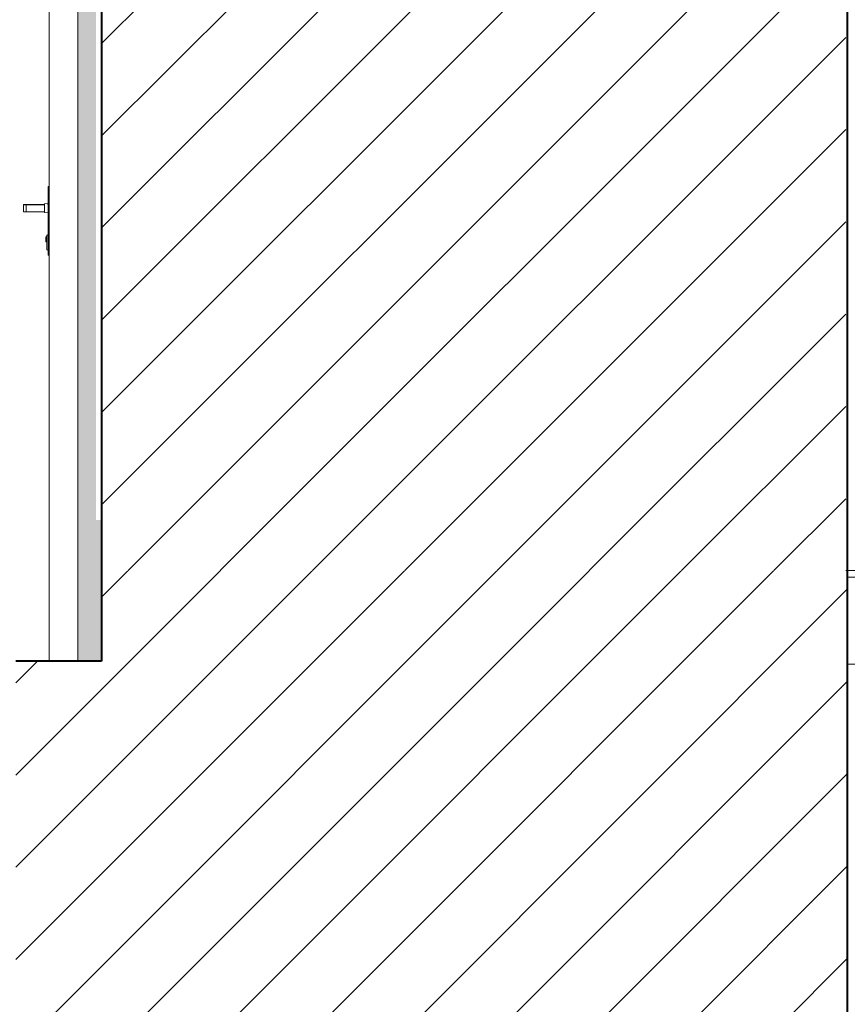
# Model space of a CAD drawing. Header units: millimetres. Extents: x 16408 to 141596, y -21057 to 26364.
# Tile 31 of 144: x 26171 to 28455, y -1200 to 1516. Entities that reach past the tile are written whole.
import ezdxf

# ---------------------------------------------------------------- set-up
doc = ezdxf.new("R2010")
doc.units = ezdxf.units.MM
doc.header["$MEASUREMENT"] = 0
doc.linetypes.add('Wipeout_Contour', pattern=[1000, 0, -1000])
for name, color, linetype, lineweight in [('0_Nr_pióra__1', 7, 'Continuous', 13), ('0_Nr_pióra__104', 7, 'Continuous', 5), ('inw_schody zewnętrzne_Nr_pióra__1', 7, 'Continuous', 13), ('inw_schody zewnętrzne_Nr_pióra__27', 7, 'Continuous', 40), ('inw_schody zewnętrzne_Nr_pióra__3', 7, 'Continuous', 13), ('inw_schody zewnętrzne_Nr_pióra__87', 7, 'Continuous', 13)]:
    doc.layers.add(name, color=color, linetype=linetype, lineweight=lineweight)
doc.layers.add('0_Nr_pióra__102', color=7, linetype='Continuous', lineweight=5, true_color=0xcccccc)
doc.layers.add('inw_schody zewnętrzne', color=7, linetype='Continuous')
pattern_1 = [(45, (0, 0), (-127.2792, 127.2792), [])]

msp = doc.modelspace()

# ---------------------------------------------------------------- hatches: boundary and pattern name
at = {"layer": '0_Nr_pióra__102', "linetype": 'Continuous', "lineweight": 5, "true_color": 0xcccccc}
h = msp.add_hatch(dxfattribs=at)
h.set_pattern_fill('Cegła___wiązanie_pospoli_00', color=254, style=0, pattern_type=2)
h.set_pattern_definition([(0, (26308.72, 8906.43), (0, 67), []), (90, (26308.72, 8906.43), (-201, 0), [67, -67]), (90, (26409.22, 8973.43), (-201, 0), [67, -201, 67, -67]), (90, (26358.97, 9107.43), (-100.5, 0), [67, -335])])
h.paths.add_polyline_path([(26220.5, 15466.4), (26397, 15466.4), (26397.5, -253.6), (26332.3, -253.6), (26331.6, 2146.4), (26221.8, 2146.4)])

# ---------------------------------------------------------------- wipeouts: each hides what was drawn before it
at = {"color": 254, "linetype": 'Wipeout_Contour', "lineweight": 0, "ltscale": 104815.844439}
msp.add_wipeout([(26188.9, 986.4), (26188.9, 987.8), (26181.9, 987.8), (26181.9, 986.4)], dxfattribs=at).dxf.layer = 'inw_schody zewnętrzne'
at = {"color": 254, "linetype": 'Wipeout_Contour', "lineweight": 0, "ltscale": 227356.527665}
msp.add_wipeout([(32531.8, -2863.6), (28390.9, -2863.6), (28390.9, -6373.6), (32595.9, -6373.6), (35375.9, -6373.6), (35375.9, 136.4), (32531.8, 136.4)], dxfattribs=at).dxf.layer = 'inw_schody zewnętrzne'

# ---------------------------------------------------------------- next in the draw order: wipeouts: each hides what was drawn before it
at = {"color": 254, "linetype": 'Wipeout_Contour', "lineweight": 0, "ltscale": 106114.659306}
msp.add_wipeout([(26382.1, 136.4), (26397.5, 136.4), (26397.5, 3836.4), (26382.1, 3836.4)], dxfattribs=at).dxf.layer = 'inw_schody zewnętrzne'
at = {"color": 254, "linetype": 'Wipeout_Contour', "lineweight": 0, "ltscale": 105336.546812}
msp.add_wipeout([(26252.9, 136.4), (26331.6, 136.4), (26331.6, 2096.4), (26252.9, 2096.4)], dxfattribs=at).dxf.layer = 'inw_schody zewnętrzne'
at = {"color": 254, "linetype": 'Wipeout_Contour', "lineweight": 0, "ltscale": 104816.221832}
msp.add_wipeout([(26188.9, 987.8), (26188.9, 991.4), (26181.9, 991.4), (26181.9, 987.8)], dxfattribs=at).dxf.layer = 'inw_schody zewnętrzne'

# ---------------------------------------------------------------- next in the draw order: wipeouts: each hides what was drawn before it
at = {"color": 254, "linetype": 'Wipeout_Contour', "lineweight": 0, "ltscale": 105076.535324}
msp.add_wipeout([(26252.9, 866.4), (26252.9, 1056.4), (26249.9, 1056.4), (26249.9, 866.4)], dxfattribs=at).dxf.layer = 'inw_schody zewnętrzne'
at = {"color": 254, "linetype": 'Wipeout_Contour', "lineweight": 0, "ltscale": 104816.877592}
msp.add_wipeout([(26188.9, 991.4), (26188.9, 996.4), (26181.9, 996.4), (26181.9, 991.4)], dxfattribs=at).dxf.layer = 'inw_schody zewnętrzne'
at = {"color": 254, "linetype": 'Wipeout_Contour', "lineweight": 0, "ltscale": 163501.268357}
msp.add_wipeout([(28455.2, -6373.6), (28455.2, 136.4), (26397.5, 136.4), (26397.5, -253.6), (26160.9, -250.6), (26160.9, -6373.6)], dxfattribs=at).dxf.layer = 'inw_schody zewnętrzne'

# ---------------------------------------------------------------- next in the draw order: hatches: boundary and pattern name
at = {"layer": 'inw_schody zewnętrzne_Nr_pióra__1', "linetype": 'Continuous', "lineweight": 13}
h = msp.add_hatch(dxfattribs=at)
h.set_pattern_fill('Bloczki_ceramiczne_0004', style=0, pattern_type=2)
h.set_pattern_definition(pattern_1)
h.paths.add_polyline_path([(28455.2, -6373.6), (28455.2, 136.4), (26397.5, 136.4), (26397.5, -253.6), (26160.9, -250.6), (26160.9, -6373.6)])

# ---------------------------------------------------------------- next in the draw order: linework, layer by layer
at = {"layer": '0_Nr_pióra__104', "color": 7, "linetype": 'Continuous', "lineweight": 5}
for p, q in [((30390, -22), (28455.2, -22)), ((30390, -262), (28455.2, -262))]:
    msp.add_line(p, q, dxfattribs=at)
at = {"layer": 'inw_schody zewnętrzne_Nr_pióra__27', "color": 7, "linetype": 'Continuous', "lineweight": 40}
msp.add_line((26397.5, -253.6), (26160.9, -253.6), dxfattribs=at)
at = {"layer": 'inw_schody zewnętrzne_Nr_pióra__3', "color": 7, "linetype": 'Continuous', "lineweight": 13}
msp.add_line((26252.9, 1056.4), (26249.9, 1056.4), dxfattribs=at)
at = {"layer": 'inw_schody zewnętrzne_Nr_pióra__87', "color": 7, "linetype": 'Continuous', "lineweight": 13}
msp.add_line((26331.6, 2146.4), (26331.6, -253.6), dxfattribs=at)

# ---------------------------------------------------------------- next in the draw order: wipeouts: each hides what was drawn before it
at = {"color": 254, "linetype": 'Wipeout_Contour', "lineweight": 0, "ltscale": 104817.638101}
msp.add_wipeout([(26188.9, 996.4), (26188.9, 1001.4), (26181.9, 1001.4), (26181.9, 996.4)], dxfattribs=at).dxf.layer = 'inw_schody zewnętrzne'
at = {"color": 254, "linetype": 'Wipeout_Contour', "lineweight": 0, "ltscale": 105053.327611}
msp.add_wipeout([(26239.9, 986), (26239.9, 984.4), (26249.9, 983.4), (26249.9, 985.2)], dxfattribs=at).dxf.layer = 'inw_schody zewnętrzne'
at = {"color": 254, "linetype": 'Wipeout_Contour', "lineweight": 0, "ltscale": 105050.688858}
msp.add_wipeout([(26245.9, 884.1), (26245.9, 881.4), (26249.9, 879.4), (26249.9, 882.4)], dxfattribs=at).dxf.layer = 'inw_schody zewnętrzne'

# ---------------------------------------------------------------- next in the draw order: linework, layer by layer
at = {"layer": 'inw_schody zewnętrzne_Nr_pióra__3', "color": 7, "linetype": 'Continuous', "lineweight": 13}
msp.add_line((26252.9, 866.4), (26249.9, 866.4), dxfattribs=at)

# ---------------------------------------------------------------- next in the draw order: wipeouts: each hides what was drawn before it
at = {"color": 254, "linetype": 'Wipeout_Contour', "lineweight": 0, "ltscale": 276737.492974}
msp.add_wipeout([(26397.5, -3.6), (27074.7, -3.6), (27670.7, -3.6), (28110, -3.6), (28450.8, -3.6), (28450.8, 3836.4), (28110, 3836.4), (27670.7, 3836.4), (27074.7, 3836.4), (26397.5, 3836.4)], dxfattribs=at).dxf.layer = 'inw_schody zewnętrzne'
at = {"color": 254, "linetype": 'Wipeout_Contour', "lineweight": 0, "ltscale": 104818.299581}
msp.add_wipeout([(26188.9, 1001.4), (26188.9, 1005.1), (26181.9, 1005.1), (26181.9, 1001.4)], dxfattribs=at).dxf.layer = 'inw_schody zewnętrzne'
at = {"color": 254, "linetype": 'Wipeout_Contour', "lineweight": 0, "ltscale": 105053.798076}
msp.add_wipeout([(26239.9, 990.4), (26239.9, 986), (26249.9, 985.2), (26249.9, 989.9)], dxfattribs=at).dxf.layer = 'inw_schody zewnętrzne'
at = {"color": 254, "linetype": 'Wipeout_Contour', "lineweight": 0, "ltscale": 105051.397832}
msp.add_wipeout([(26245.9, 891.4), (26245.9, 884.1), (26249.9, 882.4), (26249.9, 890.4)], dxfattribs=at).dxf.layer = 'inw_schody zewnętrzne'

# ---------------------------------------------------------------- next in the draw order: hatches: boundary and pattern name
at = {"layer": 'inw_schody zewnętrzne_Nr_pióra__1', "linetype": 'Continuous', "lineweight": 13}
h = msp.add_hatch(dxfattribs=at)
h.set_pattern_fill('Bloczki_ceramiczne_0004', style=0, pattern_type=2)
h.set_pattern_definition(pattern_1)
h.paths.add_polyline_path([(26397.5, -3.6), (27074.7, -3.6), (27670.7, -3.6), (28110, -3.6), (28450.8, -3.6), (28450.8, 3836.4), (28110, 3836.4), (27670.7, 3836.4), (27074.7, 3836.4), (26397.5, 3836.4)])

# ---------------------------------------------------------------- next in the draw order: linework, layer by layer
at = {"layer": '0_Nr_pióra__1', "color": 7, "linetype": 'Continuous', "lineweight": 13}
msp.add_line((30540, -3.6), (28450.8, -3.6), dxfattribs=at)
at = {"layer": 'inw_schody zewnętrzne_Nr_pióra__27', "color": 7, "linetype": 'Continuous', "lineweight": 40}
for p, q in [((26397.5, 3836.4), (26397.5, -253.6)), ((28455.2, 3836.4), (28455.2, -3.6)), ((28455.2, 136.4), (28455.2, -2863.6))]:
    msp.add_line(p, q, dxfattribs=at)

# ---------------------------------------------------------------- next in the draw order: wipeouts: each hides what was drawn before it
at = {"color": 254, "linetype": 'Wipeout_Contour', "lineweight": 0, "ltscale": 104818.682697}
msp.add_wipeout([(26188.9, 1005.1), (26188.9, 1006.4), (26181.9, 1006.4), (26181.9, 1005.1)], dxfattribs=at).dxf.layer = 'inw_schody zewnętrzne'
at = {"color": 254, "linetype": 'Wipeout_Contour', "lineweight": 0, "ltscale": 105054.615308}
msp.add_wipeout([(26239.9, 996.4), (26239.9, 990.4), (26249.9, 989.9), (26249.9, 996.4)], dxfattribs=at).dxf.layer = 'inw_schody zewnętrzne'
at = {"color": 254, "linetype": 'Wipeout_Contour', "lineweight": 0, "ltscale": 105052.634014}
msp.add_wipeout([(26245.9, 901.4), (26245.9, 891.4), (26249.9, 890.4), (26249.9, 901.4)], dxfattribs=at).dxf.layer = 'inw_schody zewnętrzne'

# ---------------------------------------------------------------- next in the draw order: linework, layer by layer
at = {"layer": 'inw_schody zewnętrzne_Nr_pióra__3', "color": 7, "linetype": 'Continuous', "lineweight": 13}
for q in [(26245.9, 884.1), (26249.9, 879.4)]:
    msp.add_line((26245.9, 881.4), q, dxfattribs=at)

# ---------------------------------------------------------------- next in the draw order: wipeouts: each hides what was drawn before it
at = {"color": 254, "linetype": 'Wipeout_Contour', "lineweight": 0, "ltscale": 105055.557948}
msp.add_wipeout([(26239.9, 1002.4), (26239.9, 996.4), (26249.9, 996.4), (26249.9, 1002.9)], dxfattribs=at).dxf.layer = 'inw_schody zewnętrzne'
at = {"color": 254, "linetype": 'Wipeout_Contour', "lineweight": 0, "ltscale": 105054.069324}
msp.add_wipeout([(26245.9, 911.4), (26245.9, 901.4), (26249.9, 901.4), (26249.9, 912.4)], dxfattribs=at).dxf.layer = 'inw_schody zewnętrzne'

# ---------------------------------------------------------------- next in the draw order: wipeouts: each hides what was drawn before it
at = {"color": 254, "linetype": 'Wipeout_Contour', "lineweight": 0, "ltscale": 105056.38408}
msp.add_wipeout([(26239.9, 1006.8), (26239.9, 1002.4), (26249.9, 1002.9), (26249.9, 1007.7)], dxfattribs=at).dxf.layer = 'inw_schody zewnętrzne'
at = {"color": 254, "linetype": 'Wipeout_Contour', "lineweight": 0, "ltscale": 104931.762204}
msp.add_wipeout([(26239.9, 986.4), (26239.9, 987.8), (26188.9, 987.8), (26188.9, 986.4)], dxfattribs=at).dxf.layer = 'inw_schody zewnętrzne'
at = {"color": 254, "linetype": 'Wipeout_Contour', "lineweight": 0, "ltscale": 105055.330671}
msp.add_wipeout([(26245.9, 918.8), (26245.9, 911.4), (26249.9, 912.4), (26249.9, 920.5)], dxfattribs=at).dxf.layer = 'inw_schody zewnętrzne'

# ---------------------------------------------------------------- next in the draw order: wipeouts: each hides what was drawn before it
at = {"color": 254, "linetype": 'Wipeout_Contour', "lineweight": 0, "ltscale": 105056.863476}
msp.add_wipeout([(26239.9, 1008.4), (26239.9, 1006.8), (26249.9, 1007.7), (26249.9, 1009.4)], dxfattribs=at).dxf.layer = 'inw_schody zewnętrzne'
at = {"color": 254, "linetype": 'Wipeout_Contour', "lineweight": 0, "ltscale": 104932.13918}
msp.add_wipeout([(26239.9, 987.8), (26239.9, 991.4), (26188.9, 991.4), (26188.9, 987.8)], dxfattribs=at).dxf.layer = 'inw_schody zewnętrzne'
at = {"color": 254, "linetype": 'Wipeout_Contour', "lineweight": 0, "ltscale": 105056.06487}
msp.add_wipeout([(26245.9, 921.4), (26245.9, 918.8), (26249.9, 920.5), (26249.9, 923.4)], dxfattribs=at).dxf.layer = 'inw_schody zewnętrzne'

# ---------------------------------------------------------------- next in the draw order: wipeouts: each hides what was drawn before it
at = {"color": 254, "linetype": 'Wipeout_Contour', "lineweight": 0, "ltscale": 104932.794216}
msp.add_wipeout([(26239.9, 991.4), (26239.9, 996.4), (26188.9, 996.4), (26188.9, 991.4)], dxfattribs=at).dxf.layer = 'inw_schody zewnętrzne'
at = {"color": 254, "linetype": 'Wipeout_Contour', "lineweight": 0, "ltscale": 105041.715262}
msp.add_wipeout([(26243.9, 905.5), (26243.9, 903.4), (26245.9, 902.4), (26245.9, 904.8)], dxfattribs=at).dxf.layer = 'inw_schody zewnętrzne'

# ---------------------------------------------------------------- next in the draw order: wipeouts: each hides what was drawn before it
at = {"color": 254, "linetype": 'Wipeout_Contour', "lineweight": 0, "ltscale": 104933.553885}
msp.add_wipeout([(26239.9, 996.4), (26239.9, 1001.4), (26188.9, 1001.4), (26188.9, 996.4)], dxfattribs=at).dxf.layer = 'inw_schody zewnętrzne'
at = {"color": 254, "linetype": 'Wipeout_Contour', "lineweight": 0, "ltscale": 105042.234163}
msp.add_wipeout([(26243.9, 910.4), (26243.9, 905.5), (26245.9, 904.8), (26245.9, 910.4)], dxfattribs=at).dxf.layer = 'inw_schody zewnętrzne'

# ---------------------------------------------------------------- next in the draw order: linework, layer by layer
at = {"layer": 'inw_schody zewnętrzne_Nr_pióra__3', "color": 7, "linetype": 'Continuous', "lineweight": 13}
for p, q in [((26181.9, 986.4), (26181.9, 987.8)), ((26188.9, 986.4), (26181.9, 986.4)), ((26188.9, 986.4), (26188.9, 987.8)), ((26239.9, 986.4), (26188.9, 986.4)), ((26239.9, 984.4), (26239.9, 986)), ((26239.9, 984.4), (26249.9, 983.4)), ((26245.9, 884.1), (26245.9, 891.4))]:
    msp.add_line(p, q, dxfattribs=at)

# ---------------------------------------------------------------- next in the draw order: wipeouts: each hides what was drawn before it
at = {"color": 254, "linetype": 'Wipeout_Contour', "lineweight": 0, "ltscale": 104934.214634}
msp.add_wipeout([(26239.9, 1001.4), (26239.9, 1005.1), (26188.9, 1005.1), (26188.9, 1001.4)], dxfattribs=at).dxf.layer = 'inw_schody zewnętrzne'
at = {"color": 254, "linetype": 'Wipeout_Contour', "lineweight": 0, "ltscale": 105042.960935}
msp.add_wipeout([(26243.9, 915.4), (26243.9, 910.4), (26245.9, 910.4), (26245.9, 916.1)], dxfattribs=at).dxf.layer = 'inw_schody zewnętrzne'

# ---------------------------------------------------------------- next in the draw order: linework, layer by layer
at = {"layer": 'inw_schody zewnętrzne_Nr_pióra__3', "color": 7, "linetype": 'Continuous', "lineweight": 13}
for p, q in [((26181.9, 987.8), (26181.9, 991.4)), ((26188.9, 987.8), (26188.9, 991.4)), ((26239.9, 986), (26239.9, 990.4)), ((26245.9, 891.4), (26245.9, 901.4))]:
    msp.add_line(p, q, dxfattribs=at)

# ---------------------------------------------------------------- next in the draw order: wipeouts: each hides what was drawn before it
at = {"color": 254, "linetype": 'Wipeout_Contour', "lineweight": 0, "ltscale": 104934.597327}
msp.add_wipeout([(26239.9, 1005.1), (26239.9, 1006.4), (26188.9, 1006.4), (26188.9, 1005.1)], dxfattribs=at).dxf.layer = 'inw_schody zewnętrzne'
at = {"color": 254, "linetype": 'Wipeout_Contour', "lineweight": 0, "ltscale": 105043.484111}
msp.add_wipeout([(26243.9, 917.4), (26243.9, 915.4), (26245.9, 916.1), (26245.9, 918.4)], dxfattribs=at).dxf.layer = 'inw_schody zewnętrzne'

# ---------------------------------------------------------------- next in the draw order: linework, layer by layer
at = {"layer": 'inw_schody zewnętrzne_Nr_pióra__3', "color": 7, "linetype": 'Continuous', "lineweight": 13}
for p, q in [((26252.9, -253.6), (26252.9, 2096.4)), ((26249.9, 866.4), (26249.9, 1056.4)), ((26181.9, 1005.1), (26181.9, 1006.4)), ((26188.9, 1006.4), (26181.9, 1006.4)), ((26188.9, 1005.1), (26188.9, 1006.4)), ((26239.9, 1006.4), (26188.9, 1006.4)), ((26239.9, 1008.4), (26249.9, 1009.4)), ((26239.9, 1006.8), (26239.9, 1008.4)), ((26239.9, 1002.4), (26239.9, 1006.8)), ((26181.9, 1001.4), (26181.9, 1005.1)), ((26181.9, 996.4), (26181.9, 1001.4)), ((26181.9, 991.4), (26181.9, 996.4)), ((26188.9, 1001.4), (26188.9, 1005.1)), ((26188.9, 996.4), (26188.9, 1001.4)), ((26188.9, 991.4), (26188.9, 996.4)), ((26239.9, 996.4), (26239.9, 1002.4)), ((26239.9, 990.4), (26239.9, 996.4)), ((26243.9, 917.4), (26245.9, 918.4)), ((26243.9, 915.4), (26243.9, 917.4)), ((26243.9, 910.4), (26243.9, 915.4)), ((26243.9, 905.5), (26243.9, 910.4)), ((26243.9, 903.4), (26243.9, 905.5)), ((26243.9, 903.4), (26245.9, 902.4)), ((26245.9, 921.4), (26249.9, 923.4)), ((26245.9, 918.8), (26245.9, 921.4)), ((26245.9, 911.4), (26245.9, 918.8)), ((26245.9, 901.4), (26245.9, 911.4))]:
    msp.add_line(p, q, dxfattribs=at)

doc.saveas('drawing.dxf')
